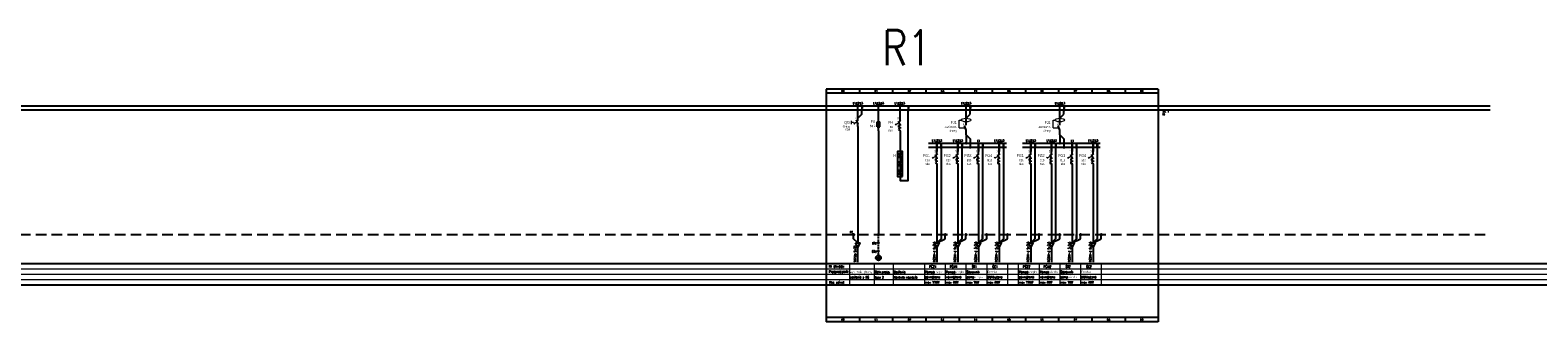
# Model space of a CAD drawing. Header units: millimetres. Extents: x -94648 to 68781, y -29623 to 11990.
# Tile 6 of 181: x -76485 to -58321, y 8481 to 11990. Entities that reach past the tile are written whole.
import ezdxf
from ezdxf.enums import TextEntityAlignment as Align

# ---------------------------------------------------------------- set-up
doc = ezdxf.new("R2010")
doc.units = ezdxf.units.MM
doc.linetypes.add('DASHED', pattern=[19.05, 12.7, -6.35])
doc.layers.add('cienkie', color=3, linetype='Continuous', lineweight=20)
doc.layers.add('TEKST_GRUBY', color=1, linetype='Continuous', lineweight=35)
for name, color, linetype in [('GRUBE', 1, 'Continuous'), ('ODNOŚNIK', 2, 'Continuous'), ('RAMKA', 1, 'Continuous'), ('TEKST_CIENKI', 2, 'Continuous')]:
    doc.layers.add(name, color=color, linetype=linetype)
doc.styles.add('LOGOCAD', font='TXT8')
doc.styles.add('ROMANS', font='romans.shx', dxfattribs={"width": 0.75, "height": 10})
doc.styles.get("Standard").update_dxf_attribs({"font": 'arial.ttf'})

# ---------------------------------------------------------------- blocks, each defined once
blk = doc.blocks.new('PASTYLKA')
at = {"layer": 'ODNOŚNIK'}
blk.add_hatch(color=256, dxfattribs=at).paths.add_polyline_path([(0.8, 0, 1), (-0.8, 0, 1)])
blk.add_circle((0, 0), 0.8, dxfattribs=at)
blk = doc.blocks.new('Pe')
at = {"layer": 'GRUBE'}
for p, q in [((0, 0), (0, -3)), ((-3, -3), (3, -3)), ((1.9, -4.2), (-1.9, -4.2)), ((-0.8, -5.3), (0.8, -5.3))]:
    blk.add_line(p, q, dxfattribs=at)
blk.add_circle((0, -3), 3.03, dxfattribs=at)
at = {"layer": 'GRUBE', "width": 0.7}
blk.add_attdef('TYP', (4.2, -3.9), '', height=2, dxfattribs=at)
blk = doc.blocks.new('FR101-1kr')
at = {"layer": 'cienkie'}
for p, q in [((-7.5, -7), (-7.5, -3)), ((-5, -5), (-4, -7)), ((-4, -7), (-3, -5))]:
    blk.add_line(p, q, dxfattribs=at)
at = {"layer": 'cienkie', "linetype": 'DASHED'}
for p, q in [((-5, -5), (-7.5, -5)), ((-3, -5), (-0.8, -5))]:
    blk.add_line(p, q, dxfattribs=at)
at = {"layer": 'GRUBE'}
for p, q in [((0, -3), (0, 0)), ((-1.9, -2), (0, -7)), ((0, -10), (0, -7))]:
    blk.add_line(p, q, dxfattribs=at)
at = {"layer": 'cienkie', "width": 0.7}
blk.add_attdef('BIEG', (-3.2, -1.2), '', height=2.5, dxfattribs=at)
for tag, p in [('WAR', (-9.2, -14.8)), ('TYP', (-9.2, -11.2))]:
    blk.add_attdef(tag, text='', height=2.5, dxfattribs=at).set_placement(p, align=Align.RIGHT)
at = {"layer": 'GRUBE', "width": 0.7}
blk.add_attdef('OZN', text='', height=3.5, dxfattribs=at).set_placement((-9.5, -6.8), align=Align.RIGHT)
blk = doc.blocks.new('Ochronik3bieg-1kr')
at = {"layer": 'cienkie'}
blk.add_hatch(color=256, dxfattribs=at).paths.add_polyline_path([(-1, -5), (0, -6.8), (1, -5)])
for p, q in [((-1.9, -7.5), (1.9, -7.5)), ((-1.9, -8.4), (1.9, -8.4)), ((-1.9, -9.2), (1.9, -9.2)), ((-1, -5), (1, -5)), ((-1, -5), (0, -6.8)), ((0, -6.8), (1, -5))]:
    blk.add_line(p, q, dxfattribs=at)
at = {"layer": 'GRUBE'}
for p, q in [((0, -5), (0, 0)), ((-1.5, -10.5), (-1.5, -4.5)), ((-1.5, -4.5), (1.5, -4.5)), ((-1.5, -10.5), (1.5, -10.5)), ((0, -15), (0, -10.5)), ((1.5, -10.5), (1.5, -4.5))]:
    blk.add_line(p, q, dxfattribs=at)
at = {"layer": 'cienkie', "width": 0.7}
for tag, p in [('WAR', (-3.5, -14.8)), ('TYP', (-3.7, -10.2))]:
    blk.add_attdef(tag, text='', height=2.5, dxfattribs=at).set_placement(p, align=Align.RIGHT)
at = {"layer": 'GRUBE', "width": 0.7}
blk.add_attdef('OZN', text='', height=3.5, dxfattribs=at).set_placement((-4, -5.8), align=Align.RIGHT)
blk = doc.blocks.new('Lampka')
at = {"layer": 'cienkie'}
for p, q in [((-1.8, -6.8), (1.8, -3.2)), ((-1.8, -3.2), (1.8, -6.8))]:
    blk.add_line(p, q, dxfattribs=at)
at = {"layer": 'GRUBE'}
for p, q in [((0, 0), (0, -2.5)), ((0, -7.5), (0, -10))]:
    blk.add_line(p, q, dxfattribs=at)
blk.add_circle((0, -5), 2.5, dxfattribs=at)
at = {"layer": 'cienkie', "width": 0.7}
for tag, p in [('KON_1', (0.7, -1.2)), ('KON_2', (0.7, -11.2))]:
    blk.add_attdef(tag, p, '', height=2.5, dxfattribs=at)
for tag, p in [('WAR', (-4.3, -15.2)), ('TYP', (-4.3, -11.2))]:
    blk.add_attdef(tag, text='', height=2.5, dxfattribs=at).set_placement(p, align=Align.RIGHT)
at = {"layer": 'GRUBE', "width": 0.7}
blk.add_attdef('OZN', text='', height=3.5, dxfattribs=at).set_placement((-4.7, -6.7), align=Align.RIGHT)
blk = doc.blocks.new('S300')
at = {"layer": 'cienkie'}
for p, q in [((-1, -5.5), (-5.8, -8)), ((-5.8, -8), (-4.7, -6.8)), ((-4.3, -7.7), (-5.8, -8)), ((-5.4, -7.7), (-4.7, -6.8)), ((-5.4, -7.7), (-4.3, -7.7)), ((-5, -7.5), (-4.7, -6.8)), ((-5, -7.5), (-4.3, -7.7)), ((-4.7, -6.8), (-4.3, -7.7))]:
    blk.add_line(p, q, dxfattribs=at)
at = {"layer": 'GRUBE'}
for p, q in [((0, -3.5), (0, 0)), ((0, -7.7), (-1.8, -3.7)), ((0, -8.8), (-1.8, -8.8)), ((-1.8, -8.8), (-1.8, -10.7)), ((-1.8, -10.7), (0, -10.7)), ((0, -12.5), (-0.9, -12.5)), ((0, -14.3), (-0.9, -14.3)), ((0.6, -2.9), (-0.6, -4.1)), ((0.6, -4.1), (-0.6, -2.9)), ((0, -7.7), (0, -8.8)), ((0, -10.7), (0, -12.5)), ((0, -15), (0, -14.3))]:
    blk.add_line(p, q, dxfattribs=at)
for start, end in [(90, 180), (180, 270)]:
    blk.add_arc((-0.9, -13.4), 0.908, start, end, dxfattribs=at)
at = {"layer": 'cienkie', "width": 0.7}
for tag, height, p in [('WAR', 2.5, (-11.4, -11.3)), ('TYP', 2.5, (-11.4, -6.8)), ('BIEG', 2.2, (-2.1, -3.2))]:
    blk.add_attdef(tag, text='', height=height, dxfattribs=at).set_placement(p, align=Align.RIGHT)
at = {"layer": 'GRUBE', "width": 0.7}
blk.add_attdef('OZN', text='', height=3.5, dxfattribs=at).set_placement((-11.2, -1.8), align=Align.RIGHT)
blk = doc.blocks.new('P300')
at = {"layer": 'cienkie', "linetype": 'DASHED'}
for p, q in [((-8.2, -16.5), (-8.2, -7.2)), ((-8.2, -7.2), (-5.7, -7.2)), ((-8.2, -16.5), (-0.9, -16.5))]:
    blk.add_line(p, q, dxfattribs=at)
at = {"layer": 'cienkie'}
blk.add_ellipse((0, -7.2), major_axis=(5.68, 0), ratio=0.385965, dxfattribs=at)
at = {"layer": 'GRUBE'}
for p, q in [((0, -13.5), (0, 0)), ((0, -19.5), (-1.8, -13.7)), ((0, -25), (0, -19.5))]:
    blk.add_line(p, q, dxfattribs=at)
at = {"layer": 'cienkie', "width": 0.7}
for tag, height, p in [('TYP', 2.5, (-11.4, -16.8)), ('BIEG', 2.2, (-2.1, -13.2)), ('WAR', 2.5, (-11.4, -21.3))]:
    blk.add_attdef(tag, text='', height=height, dxfattribs=at).set_placement(p, align=Align.RIGHT)
at = {"layer": 'GRUBE', "width": 0.7}
blk.add_attdef('OZN', text='', height=3.5, dxfattribs=at).set_placement((-11.2, -11.8), align=Align.RIGHT)

msp = doc.modelspace()

# ---------------------------------------------------------------- linework, layer by layer
at = {"layer": 'cienkie'}
for p, q in [((-82894.21505, 9116.89482), (-38894.21505, 9116.89482)), ((-66614.98034, 9180.89488), (-66614.98034, 8927.26453)), ((-66614.98034, 9180.89488), (-66614.98034, 8927.26453)), ((-66614.98034, 9180.89488), (-66614.98034, 8927.26448)), ((-66614.98034, 9180.89488), (-66614.98034, 8927.26453)), ((-66614.98034, 9180.89488), (-66614.98034, 8927.26453)), ((-66614.98034, 9180.89482), (-66614.98034, 8927.26448)), ((-66314.98034, 9180.89488), (-66314.98034, 8927.26453)), ((-66087.11732, 9180.89488), (-66087.11732, 8927.26453)), ((-66087.11732, 9180.89488), (-66087.11732, 8927.26453)), ((-65710.19767, 9180.93913), (-65710.19767, 8927.30873)), ((-65710.19767, 9180.93913), (-65710.19767, 8927.30878)), ((-65710.19767, 9180.93913), (-65710.19767, 8927.30878)), ((-65710.19767, 9180.93913), (-65710.19767, 8927.30873)), ((-65710.19767, 9180.93907), (-65710.19767, 8927.30873)), ((-65710.19767, 9180.89493), (-65710.19767, 8927.26453)), ((-65710.19767, 9180.89493), (-65710.19767, 8927.26459)), ((-65710.19767, 9180.89488), (-65710.19767, 8927.26453)), ((-65710.19767, 9180.89488), (-65710.19767, 8927.26453)), ((-65710.19767, 9180.89488), (-65710.19767, 8927.26453)), ((-65710.19767, 9180.89488), (-65710.19767, 8927.26453)), ((-65710.19767, 9180.89488), (-65710.19767, 8927.26453)), ((-65710.19758, 9180.93907), (-65710.19758, 8927.30873)), ((-65460.19768, 9180.89493), (-65460.19768, 8927.26453)), ((-65460.19759, 9180.89488), (-65460.19759, 8927.26453)), ((-65210.19768, 9180.89493), (-65210.19768, 8927.26453)), ((-64960.19768, 9180.89493), (-64960.19768, 8927.26453)), ((-64710.19768, 9180.89493), (-64710.19768, 8927.26453)), ((-64580.14121, 9180.93913), (-64580.14121, 8927.30873)), ((-64580.14121, 9180.93913), (-64580.14121, 8927.30878)), ((-64580.14121, 9180.93913), (-64580.14121, 8927.30878)), ((-64580.14121, 9180.93913), (-64580.14121, 8927.30873)), ((-64580.14121, 9180.93907), (-64580.14121, 8927.30873)), ((-64580.14121, 9180.89493), (-64580.14121, 8927.26453)), ((-64580.14121, 9180.89493), (-64580.14121, 8927.26459)), ((-64580.14121, 9180.89488), (-64580.14121, 8927.26453)), ((-64580.14121, 9180.89488), (-64580.14121, 8927.26453)), ((-64580.14121, 9180.89488), (-64580.14121, 8927.26453)), ((-64580.14121, 9180.89488), (-64580.14121, 8927.26453)), ((-64580.14121, 9180.89488), (-64580.14121, 8927.26453)), ((-64580.14112, 9180.93907), (-64580.14112, 8927.30873)), ((-64330.14122, 9180.89493), (-64330.14122, 8927.26453)), ((-64330.14113, 9180.89488), (-64330.14113, 8927.26453)), ((-64080.14122, 9180.89493), (-64080.14122, 8927.26453)), ((-63830.14122, 9180.89493), (-63830.14122, 8927.26453)), ((-63580.14122, 9180.89493), (-63580.14122, 8927.26453)), ((-82894.21505, 9052.89482), (-38894.21505, 9052.89482)), ((-82894.21505, 9052.89482), (-38894.21505, 9052.89482)), ((-82894.21505, 8988.89482), (-38894.21505, 8988.89482))]:
    msp.add_line(p, q, dxfattribs=at)
at = {"layer": 'GRUBE'}
for p, q in [((-86894.21505, 11080.89488), (-58894.21505, 11080.89488)), ((-66514.81249, 10930.89493), (-66514.81249, 11080.89493)), ((-66264.81249, 10930.89493), (-66264.81249, 11080.89493)), ((-66005.237, 10930.89493), (-66005.237, 11080.89493)), ((-65210.02975, 10980.89493), (-65210.02975, 11080.89493)), ((-64079.97328, 10980.89493), (-64079.97328, 11080.89493)), ((-86894.21505, 11030.89488), (-58894.21505, 11030.89488)), ((-66464.81249, 10980.89493), (-66514.81249, 10930.89493)), ((-66464.81249, 10980.89493), (-66464.81249, 11030.89493)), ((-65210.02975, 10930.89493), (-65160.02975, 10980.89493)), ((-65160.02975, 10980.89493), (-65160.02975, 11030.89493)), ((-64079.97328, 10930.89493), (-64029.97328, 10980.89493)), ((-64029.97328, 10980.89493), (-64029.97328, 11030.89493)), ((-66514.81249, 10830.89493), (-66514.98043, 9430.89493)), ((-66264.81249, 10780.89493), (-66264.98043, 9530.89493)), ((-66005.237, 10780.89493), (-66005.237, 10530.89493)), ((-65210.02975, 10730.89493), (-65210.02975, 10630.89493)), ((-65210.02975, 10730.89493), (-65160.02975, 10680.89493)), ((-64079.97328, 10730.89493), (-64079.97328, 10630.89493)), ((-64079.97328, 10730.89493), (-64029.97328, 10680.89493)), ((-65660.02975, 10630.89493), (-64721.91024, 10630.89493)), ((-65660.02975, 10580.89493), (-64721.91024, 10580.89493)), ((-65560.02974, 10530.93913), (-65560.02974, 10630.93913)), ((-65560.02974, 10630.93913), (-65560.02974, 10530.93913)), ((-65510.19767, 10580.93913), (-65510.19767, 9480.93913)), ((-65310.02975, 10530.89493), (-65310.02975, 10630.89493)), ((-65310.02975, 10630.89493), (-65310.02975, 10530.89493)), ((-65260.19768, 10580.89493), (-65260.19768, 9480.89493)), ((-65160.02975, 10680.89493), (-65160.02975, 10580.89493)), ((-65060.02975, 10530.89493), (-65060.02975, 10630.89493)), ((-65060.02975, 10630.89493), (-65060.02975, 10530.89493)), ((-65010.02975, 10580.89493), (-65010.19768, 9480.89493)), ((-64810.02975, 10530.89493), (-64810.02975, 10630.89493)), ((-64810.02975, 10630.89493), (-64810.02975, 10530.89493)), ((-64760.19768, 10580.89493), (-64760.19768, 9480.89493)), ((-64529.97328, 10630.89493), (-63591.85378, 10630.89493)), ((-64529.97328, 10580.89493), (-63591.85378, 10580.89493)), ((-64429.97327, 10530.93913), (-64429.97327, 10630.93913)), ((-64429.97327, 10630.93913), (-64429.97327, 10530.93913)), ((-64380.14121, 10580.93913), (-64380.14121, 9480.93913)), ((-64179.97328, 10530.89493), (-64179.97328, 10630.89493)), ((-64179.97328, 10630.89493), (-64179.97328, 10530.89493)), ((-64130.14122, 10580.89493), (-64130.14122, 9480.89493)), ((-64029.97328, 10680.89493), (-64029.97328, 10580.89493)), ((-63929.97328, 10530.89493), (-63929.97328, 10630.89493)), ((-63929.97328, 10630.89493), (-63929.97328, 10530.89493)), ((-63879.97328, 10580.89493), (-63880.14122, 9480.89493)), ((-63679.97328, 10530.89493), (-63679.97328, 10630.89493)), ((-63679.97328, 10630.89493), (-63679.97328, 10530.89493)), ((-63630.14122, 10580.89493), (-63630.14122, 9480.89493)), ((-65560.02974, 10380.93913), (-65560.19767, 9430.93913)), ((-65310.02975, 10380.89493), (-65310.19768, 9430.89493)), ((-65060.02975, 10380.89493), (-65060.19768, 9430.89493)), ((-64810.02975, 10380.89493), (-64810.19768, 9430.89493)), ((-64429.97327, 10380.93913), (-64430.14121, 9430.93913)), ((-64179.97328, 10380.89493), (-64180.14122, 9430.89493)), ((-63929.97328, 10380.89493), (-63930.14122, 9430.89493)), ((-63679.97328, 10380.89493), (-63680.14122, 9430.89493)), ((-66564.98043, 9480.89493), (-66564.98043, 9530.89493)), ((-66514.98043, 9430.89493), (-66564.98043, 9480.89493)), ((-65510.19767, 9480.93913), (-65560.19767, 9430.93913)), ((-65560.19767, 9430.93913), (-65460.19767, 9480.93913)), ((-65460.19767, 9480.93913), (-65460.19767, 9530.93913)), ((-65260.19768, 9480.89493), (-65310.19768, 9430.89493)), ((-65310.19768, 9430.89493), (-65210.19768, 9480.89493)), ((-65210.19768, 9480.89493), (-65210.19768, 9530.89493)), ((-65010.19768, 9480.89493), (-65060.19768, 9430.89493)), ((-65060.19768, 9430.89493), (-64960.19768, 9480.89493)), ((-65010.19768, 9480.89493), (-65010.19768, 9530.89493)), ((-64960.19768, 9480.89493), (-64960.19768, 9530.89493)), ((-64760.19768, 9480.89493), (-64810.19768, 9430.89493)), ((-64810.19768, 9430.89493), (-64710.19768, 9480.89493)), ((-64710.19768, 9480.89493), (-64710.19768, 9530.89493)), ((-64380.14121, 9480.93913), (-64430.14121, 9430.93913)), ((-64430.14121, 9430.93913), (-64330.14121, 9480.93913)), ((-64330.14121, 9480.93913), (-64330.14121, 9530.93913)), ((-64130.14122, 9480.89493), (-64180.14122, 9430.89493)), ((-64180.14122, 9430.89493), (-64080.14122, 9480.89493)), ((-64080.14122, 9480.89493), (-64080.14122, 9530.89493)), ((-63880.14122, 9480.89493), (-63930.14122, 9430.89493)), ((-63930.14122, 9430.89493), (-63830.14122, 9480.89493)), ((-63880.14122, 9480.89493), (-63880.14122, 9530.89493)), ((-63830.14122, 9480.89493), (-63830.14122, 9530.89493)), ((-63630.14122, 9480.89493), (-63680.14122, 9430.89493)), ((-63680.14122, 9430.89493), (-63580.14122, 9480.89493)), ((-63580.14122, 9480.89493), (-63580.14122, 9530.89493)), ((-66514.98043, 9197.79105), (-66514.98043, 9380.89493)), ((-65560.19767, 9380.93913), (-65560.19767, 9197.83524)), ((-65310.19768, 9380.89493), (-65310.19768, 9197.79105)), ((-65060.19768, 9380.89493), (-65060.19768, 9197.79105)), ((-64810.19768, 9380.89493), (-64810.19768, 9197.79105)), ((-64430.14121, 9380.93913), (-64430.14121, 9197.83524)), ((-64180.14122, 9380.89493), (-64180.14122, 9197.79105)), ((-63930.14122, 9380.89493), (-63930.14122, 9197.79105)), ((-63680.14122, 9380.89493), (-63680.14122, 9197.79105)), ((-82894.21505, 9180.89482), (-38894.21505, 9180.89482)), ((-86894.21505, 8927.26448), (-38894.21505, 8927.26448))]:
    msp.add_line(p, q, dxfattribs=at)
at = {"layer": 'GRUBE', "linetype": 'DASHED', "ltscale": 10}
msp.add_line((-86894.21505, 9530.89488), (-58894.21505, 9530.89488), dxfattribs=at)
at = {"layer": 'GRUBE', "linetype": 'DASHED'}
msp.add_line((-66264.98043, 9280.89493), (-66264.98043, 9530.89493), dxfattribs=at)
at = {"layer": 'GRUBE'}
for points in [[(-66005.237, 10230.89493), (-66005.237, 10180.89493), (-65905.237, 10180.89493), (-65905.237, 11030.89493)], [(-66539.98043, 9430.89493), (-66489.98043, 9430.89493), (-66514.98043, 9380.89493), (-66539.98043, 9430.89493)], [(-65585.19767, 9430.93913), (-65535.19767, 9430.93913), (-65560.19767, 9380.93913), (-65585.19767, 9430.93913)], [(-65335.19768, 9430.89493), (-65285.19768, 9430.89493), (-65310.19768, 9380.89493), (-65335.19768, 9430.89493)], [(-65085.19768, 9430.89493), (-65035.19768, 9430.89493), (-65060.19768, 9380.89493), (-65085.19768, 9430.89493)], [(-64835.19768, 9430.89493), (-64785.19768, 9430.89493), (-64810.19768, 9380.89493), (-64835.19768, 9430.89493)], [(-64455.14121, 9430.93913), (-64405.14121, 9430.93913), (-64430.14121, 9380.93913), (-64455.14121, 9430.93913)], [(-64205.14122, 9430.89493), (-64155.14122, 9430.89493), (-64180.14122, 9380.89493), (-64205.14122, 9430.89493)], [(-63955.14122, 9430.89493), (-63905.14122, 9430.89493), (-63930.14122, 9380.89493), (-63955.14122, 9430.89493)], [(-63705.14122, 9430.89493), (-63655.14122, 9430.89493), (-63680.14122, 9380.89493), (-63705.14122, 9430.89493)]]:
    msp.add_lwpolyline(points, dxfattribs=at)
at = {"layer": 'RAMKA', "ltscale": 5}
for p, q in [((-62894.21505, 11280.89488), (-66894.21505, 11280.89488)), ((-66894.21505, 11280.89488), (-66894.21505, 11230.89488)), ((-66494.21505, 11280.89488), (-66494.21505, 11230.89488)), ((-66094.21505, 11280.89488), (-66094.21505, 11230.89488)), ((-65694.21505, 11280.89488), (-65694.21505, 11230.89488)), ((-65294.21505, 11280.89488), (-65294.21505, 11230.89488)), ((-65294.21505, 11280.89488), (-65294.21505, 11230.89488)), ((-64894.21505, 11280.89488), (-64894.21505, 11230.89488)), ((-64494.21505, 11280.89488), (-64494.21505, 11230.89488)), ((-64094.21505, 11280.89488), (-64094.21505, 11230.89488)), ((-63694.21505, 11280.89488), (-63694.21505, 11230.89488)), ((-63294.21505, 11280.89488), (-63294.21505, 11230.89488)), ((-62894.21505, 11280.89488), (-62894.21505, 11230.89488)), ((-62894.21505, 11230.89488), (-66894.21505, 11230.89488)), ((-66894.21505, 11230.89488), (-66894.21505, 8530.89488)), ((-62894.21505, 11230.89488), (-62894.21505, 8530.89488)), ((-62894.21505, 8530.89488), (-66894.21505, 8530.89488)), ((-66894.21505, 8530.89488), (-66894.21505, 8480.89488)), ((-62894.21505, 8480.89488), (-66894.21505, 8480.89488)), ((-66494.21505, 8530.89488), (-66494.21505, 8480.89488)), ((-66094.21505, 8530.89488), (-66094.21505, 8480.89488)), ((-65694.21505, 8530.89488), (-65694.21505, 8480.89488)), ((-65294.21505, 8530.89488), (-65294.21505, 8480.89488)), ((-65294.21505, 8530.89488), (-65294.21505, 8480.89488)), ((-64894.21505, 8530.89488), (-64894.21505, 8480.89488)), ((-64494.21505, 8530.89488), (-64494.21505, 8480.89488)), ((-64094.21505, 8530.89488), (-64094.21505, 8480.89488)), ((-63694.21505, 8530.89488), (-63694.21505, 8480.89488)), ((-63294.21505, 8530.89488), (-63294.21505, 8480.89488)), ((-62894.21505, 8530.89488), (-62894.21505, 8480.89488))]:
    msp.add_line(p, q, dxfattribs=at)
at = {"layer": 'RAMKA'}
for q in [(-62815.23728, 10988.65945), (-62815.23728, 10973.1303)]:
    msp.add_line((-62844.21505, 10980.89488), q, dxfattribs=at)
at = {"layer": 'TEKST_CIENKI'}
msp.add_lwpolyline([(-65975.237, 10230.89493), (-65975.237, 10530.89493), (-66035.237, 10530.89493), (-66035.237, 10230.89493)], close=True, dxfattribs=at)

# ---------------------------------------------------------------- block references
at = {"layer": 'GRUBE', "xscale": 10, "yscale": 10, "zscale": 10}
for name, p in [('PASTYLKA', (-66514.81249, 11080.89493)), ('PASTYLKA', (-66264.81249, 11080.89493)), ('PASTYLKA', (-66005.237, 11080.89493)), ('PASTYLKA', (-65210.02975, 11080.89493)), ('PASTYLKA', (-64079.97328, 11080.89493)), ('PASTYLKA', (-66464.81249, 11030.89493)), ('PASTYLKA', (-65905.237, 11030.89493)), ('PASTYLKA', (-65160.02975, 11030.89493)), ('PASTYLKA', (-64029.97328, 11030.89493)), ('PASTYLKA', (-65560.02974, 10630.93913)), ('PASTYLKA', (-65510.02974, 10580.93913)), ('PASTYLKA', (-65310.02975, 10630.89493)), ('PASTYLKA', (-65260.02975, 10580.89493)), ('PASTYLKA', (-65210.02975, 10630.89493)), ('PASTYLKA', (-65160.02975, 10580.89493)), ('PASTYLKA', (-65060.02975, 10630.89493)), ('PASTYLKA', (-65010.02975, 10580.89493)), ('PASTYLKA', (-64810.02975, 10630.89493)), ('PASTYLKA', (-64760.02975, 10580.89493)), ('PASTYLKA', (-64429.97327, 10630.93913)), ('PASTYLKA', (-64379.97327, 10580.93913)), ('PASTYLKA', (-64179.97328, 10630.89493)), ('PASTYLKA', (-64129.97328, 10580.89493)), ('PASTYLKA', (-64079.97328, 10630.89493)), ('PASTYLKA', (-64029.97328, 10580.89493)), ('PASTYLKA', (-63929.97328, 10630.89493)), ('PASTYLKA', (-63879.97328, 10580.89493)), ('PASTYLKA', (-63679.97328, 10630.89493)), ('PASTYLKA', (-63629.97328, 10580.89493)), ('Lampka', (-66005.237, 10430.89493)), ('Lampka', (-66005.237, 10330.89493)), ('PASTYLKA', (-66564.98043, 9530.89493)), ('PASTYLKA', (-66264.98043, 9530.89493)), ('PASTYLKA', (-66264.98043, 9530.89493)), ('PASTYLKA', (-65460.19767, 9530.93913)), ('PASTYLKA', (-65210.19768, 9530.89493)), ('PASTYLKA', (-64960.19768, 9530.89493)), ('PASTYLKA', (-64710.19768, 9530.89493)), ('PASTYLKA', (-64330.14121, 9530.93913)), ('PASTYLKA', (-64080.14122, 9530.89493)), ('PASTYLKA', (-63830.14122, 9530.89493)), ('PASTYLKA', (-63580.14122, 9530.89493)), ('Pe', (-66264.98043, 9280.89493)), ('PASTYLKA', (-66264.98043, 9430.89493)), ('PASTYLKA', (-66264.98043, 9430.89493)), ('PASTYLKA', (-66264.98043, 9330.89493)), ('PASTYLKA', (-66264.98043, 9330.89493))]:
    msp.add_blockref(name, p, dxfattribs=at)
for name, p, values in [('FR101-1kr', (-66514.81249, 10930.89493), {'BIEG': '4', 'OZN': 'QG', 'WAR': '63A', 'TYP': '4 bieg.'}), ('Ochronik3bieg-1kr', (-66264.81249, 10930.89493), {'TYP': 'typ 2', 'OZN': 'FV'}), ('P300', (-65210.02975, 10980.89493), {'BIEG': '4', 'TYP': '40A/30mA', 'WAR': '4-bieg', 'OZN': 'FJ1'}), ('P300', (-64079.97328, 10980.89493), {'BIEG': '4', 'TYP': '40A/30mA', 'WAR': '4-bieg', 'OZN': 'FJ1'})]:
    msp.add_blockref(name, p, dxfattribs=at).add_auto_attribs(values)
at = {"layer": 'GRUBE'}
ref = msp.add_blockref('S300', (-66005.237, 10930.89493), dxfattribs=dict(at, xscale=10, yscale=10, zscale=10))
ref.add_attrib('WAR', '6kA', dxfattribs={"layer": 'cienkie', "height": 25, "width": 0.7}).set_placement((-66091.437, 10768.39493), align=Align.RIGHT)
ref.add_attrib('TYP', 'B6', dxfattribs={"layer": 'cienkie', "height": 25, "width": 0.7}).set_placement((-66091.437, 10813.39493), align=Align.RIGHT)
ref.add_attrib('OZN', 'FH', dxfattribs={"height": 35, "width": 0.7}).set_placement((-66090.037, 10863.39493), align=Align.RIGHT)
ref.add_attrib('BIEGUNY', '3', dxfattribs={"layer": 'cienkie', "height": 25, "width": 0.7}).set_placement((-66020.74195, 10918.39493), align=Align.RIGHT)
ref = msp.add_blockref('S300', (-65560.02974, 10530.93913), dxfattribs=dict(at, xscale=10, yscale=10, zscale=10))
ref.add_attrib('WAR', '6kA', dxfattribs={"layer": 'cienkie', "height": 25, "width": 0.7}).set_placement((-65646.22974, 10368.43913), align=Align.RIGHT)
ref.add_attrib('TYP', 'C16', dxfattribs={"layer": 'cienkie', "height": 25, "width": 0.7}).set_placement((-65646.22974, 10413.43913), align=Align.RIGHT)
ref.add_attrib('OZN', 'FG1', dxfattribs={"height": 35, "width": 0.7}).set_placement((-65644.82974, 10463.43913), align=Align.RIGHT)
ref.add_attrib('BIEGUNY', '3', dxfattribs={"layer": 'cienkie', "height": 25, "width": 0.7}).set_placement((-65575.53469, 10518.43913), align=Align.RIGHT)
ref = msp.add_blockref('S300', (-65310.02975, 10530.89493), dxfattribs=dict(at, xscale=10, yscale=10, zscale=10))
ref.add_attrib('WAR', '6kA', dxfattribs={"layer": 'cienkie', "height": 25, "width": 0.7}).set_placement((-65396.22975, 10368.39493), align=Align.RIGHT)
ref.add_attrib('TYP', 'C10', dxfattribs={"layer": 'cienkie', "height": 25, "width": 0.7}).set_placement((-65396.22975, 10413.39493), align=Align.RIGHT)
ref.add_attrib('OZN', 'FG2', dxfattribs={"height": 35, "width": 0.7}).set_placement((-65394.82975, 10463.39493), align=Align.RIGHT)
ref.add_attrib('BIEGUNY', '3', dxfattribs={"layer": 'cienkie', "height": 25, "width": 0.7}).set_placement((-65325.5347, 10518.39493), align=Align.RIGHT)
ref = msp.add_blockref('S300', (-65060.02975, 10530.89493), dxfattribs=dict(at, xscale=10, yscale=10, zscale=10))
ref.add_attrib('WAR', '6kA', dxfattribs={"layer": 'cienkie', "height": 25, "width": 0.7}).set_placement((-65146.22975, 10368.39493), align=Align.RIGHT)
ref.add_attrib('TYP', 'B16', dxfattribs={"layer": 'cienkie', "height": 25, "width": 0.7}).set_placement((-65146.22975, 10413.39493), align=Align.RIGHT)
ref.add_attrib('OZN', 'FG3', dxfattribs={"height": 35, "width": 0.7}).set_placement((-65144.82975, 10463.39493), align=Align.RIGHT)
ref.add_attrib('BIEGUNY', '1', dxfattribs={"layer": 'cienkie', "height": 25, "width": 0.7}).set_placement((-65075.5347, 10518.39493), align=Align.RIGHT)
ref = msp.add_blockref('S300', (-64810.02975, 10530.89493), dxfattribs=dict(at, xscale=10, yscale=10, zscale=10))
ref.add_attrib('WAR', '6kA', dxfattribs={"layer": 'cienkie', "height": 25, "width": 0.7}).set_placement((-64896.22975, 10368.39493), align=Align.RIGHT)
ref.add_attrib('TYP', 'B10', dxfattribs={"layer": 'cienkie', "height": 25, "width": 0.7}).set_placement((-64896.22975, 10413.39493), align=Align.RIGHT)
ref.add_attrib('OZN', 'FG4', dxfattribs={"height": 35, "width": 0.7}).set_placement((-64894.82975, 10463.39493), align=Align.RIGHT)
ref.add_attrib('BIEGUNY', '3', dxfattribs={"layer": 'cienkie', "height": 25, "width": 0.7}).set_placement((-64825.5347, 10518.39493), align=Align.RIGHT)
ref = msp.add_blockref('S300', (-64429.97327, 10530.93913), dxfattribs=dict(at, xscale=10, yscale=10, zscale=10))
ref.add_attrib('WAR', '6kA', dxfattribs={"layer": 'cienkie', "height": 25, "width": 0.7}).set_placement((-64516.17327, 10368.43913), align=Align.RIGHT)
ref.add_attrib('TYP', 'C16', dxfattribs={"layer": 'cienkie', "height": 25, "width": 0.7}).set_placement((-64516.17327, 10413.43913), align=Align.RIGHT)
ref.add_attrib('OZN', 'FG1', dxfattribs={"height": 35, "width": 0.7}).set_placement((-64514.77327, 10463.43913), align=Align.RIGHT)
ref.add_attrib('BIEGUNY', '3', dxfattribs={"layer": 'cienkie', "height": 25, "width": 0.7}).set_placement((-64445.47823, 10518.43913), align=Align.RIGHT)
ref = msp.add_blockref('S300', (-64179.97328, 10530.89493), dxfattribs=dict(at, xscale=10, yscale=10, zscale=10))
ref.add_attrib('WAR', '6kA', dxfattribs={"layer": 'cienkie', "height": 25, "width": 0.7}).set_placement((-64266.17328, 10368.39493), align=Align.RIGHT)
ref.add_attrib('TYP', 'C10', dxfattribs={"layer": 'cienkie', "height": 25, "width": 0.7}).set_placement((-64266.17328, 10413.39493), align=Align.RIGHT)
ref.add_attrib('OZN', 'FG2', dxfattribs={"height": 35, "width": 0.7}).set_placement((-64264.77328, 10463.39493), align=Align.RIGHT)
ref.add_attrib('BIEGUNY', '3', dxfattribs={"layer": 'cienkie', "height": 25, "width": 0.7}).set_placement((-64195.47823, 10518.39493), align=Align.RIGHT)
ref = msp.add_blockref('S300', (-63929.97328, 10530.89493), dxfattribs=dict(at, xscale=10, yscale=10, zscale=10))
ref.add_attrib('WAR', '6kA', dxfattribs={"layer": 'cienkie', "height": 25, "width": 0.7}).set_placement((-64016.17328, 10368.39493), align=Align.RIGHT)
ref.add_attrib('TYP', 'B16', dxfattribs={"layer": 'cienkie', "height": 25, "width": 0.7}).set_placement((-64016.17328, 10413.39493), align=Align.RIGHT)
ref.add_attrib('OZN', 'FG3', dxfattribs={"height": 35, "width": 0.7}).set_placement((-64014.77328, 10463.39493), align=Align.RIGHT)
ref.add_attrib('BIEGUNY', '1', dxfattribs={"layer": 'cienkie', "height": 25, "width": 0.7}).set_placement((-63945.47823, 10518.39493), align=Align.RIGHT)
ref = msp.add_blockref('S300', (-63679.97328, 10530.89493), dxfattribs=dict(at, xscale=10, yscale=10, zscale=10))
ref.add_attrib('WAR', '6kA', dxfattribs={"layer": 'cienkie', "height": 25, "width": 0.7}).set_placement((-63766.17328, 10368.39493), align=Align.RIGHT)
ref.add_attrib('TYP', 'B10', dxfattribs={"layer": 'cienkie', "height": 25, "width": 0.7}).set_placement((-63766.17328, 10413.39493), align=Align.RIGHT)
ref.add_attrib('OZN', 'FG4', dxfattribs={"height": 35, "width": 0.7}).set_placement((-63764.77328, 10463.39493), align=Align.RIGHT)
ref.add_attrib('BIEGUNY', '3', dxfattribs={"layer": 'cienkie', "height": 25, "width": 0.7}).set_placement((-63695.47823, 10518.39493), align=Align.RIGHT)
ref = msp.add_blockref('Lampka', (-66005.237, 10530.89493), dxfattribs=dict(at, xscale=10, yscale=10, zscale=10))
ref.add_attrib('OZN', 'H', dxfattribs={"height": 35, "width": 0.7}).set_placement((-66052.3989, 10463.99123), align=Align.RIGHT)

# ---------------------------------------------------------------- texts
at = {"layer": 'RAMKA', "style": 'ROMANS', "width": 0.8}
for s, p in [('6', (-66704.21505, 11248.09079)), ('0', (-66684.21505, 11248.09079)), ('6', (-66304.21505, 11248.09079)), ('1', (-66284.21505, 11248.09079)), ('6', (-65904.21505, 11248.09079)), ('2', (-65884.21505, 11248.09079)), ('6', (-65504.21505, 11248.09079)), ('3', (-65484.21505, 11248.09079)), ('6', (-65104.21505, 11248.09079)), ('4', (-65084.21505, 11248.09079)), ('6', (-64704.21505, 11248.09079)), ('5', (-64684.21505, 11248.09079)), ('6', (-64304.21505, 11248.09079)), ('6', (-64284.21505, 11248.09079)), ('6', (-63904.21505, 11248.09079)), ('7', (-63884.21505, 11248.09079)), ('6', (-63504.21505, 11248.09079)), ('8', (-63484.21505, 11248.09079)), ('6', (-63104.21505, 11248.09079)), ('9', (-63084.21505, 11248.09079)), ('Ark. 1', (-62803.91739, 10998.09079)), ('6', (-66704.21505, 8498.09079)), ('0', (-66684.21505, 8498.09079)), ('6', (-66304.21505, 8498.09079)), ('1', (-66284.21505, 8498.09079)), ('6', (-65904.21505, 8498.09079)), ('2', (-65884.21505, 8498.09079)), ('6', (-65504.21505, 8498.09079)), ('3', (-65484.21505, 8498.09079)), ('6', (-65104.21505, 8498.09079)), ('4', (-65084.21505, 8498.09079)), ('6', (-64704.21505, 8498.09079)), ('5', (-64684.21505, 8498.09079)), ('6', (-64304.21505, 8498.09079)), ('6', (-64284.21505, 8498.09079)), ('6', (-63904.21505, 8498.09079)), ('7', (-63884.21505, 8498.09079)), ('6', (-63504.21505, 8498.09079)), ('8', (-63484.21505, 8498.09079)), ('6', (-63104.21505, 8498.09079)), ('9', (-63084.21505, 8498.09079))]:
    msp.add_text(s, height=20, dxfattribs=at).set_placement(p, align=Align.CENTER)
at = {"layer": 'TEKST_CIENKI', "style": 'LOGOCAD', "width": 0.8}
for s, p in [('YKYżo 5x35', (-66534.24725, 9201.18592)), ('N2XH-J 5x2,5', (-65579.4645, 9201.23011)), ('N2XH-J 5x2,5', (-65329.46451, 9201.18592)), ('N2XH-J 3x2,5', (-65079.46451, 9201.18592)), ('N2XH-J 5x2,5', (-64829.46451, 9201.18592)), ('N2XH-J 5x2,5', (-64449.40803, 9201.23011)), ('N2XH-J 5x2,5', (-64199.40804, 9201.18592)), ('N2XH-J 3x2,5', (-63949.40804, 9201.18592)), ('N2XH-J 5x2,5', (-63699.40804, 9201.18592))]:
    msp.add_text(s, height=28, rotation=90, dxfattribs=at).set_placement(p)
at = {"layer": 'TEKST_CIENKI', "style": 'ROMANS', "width": 0.7}
for s, p in [('wyłacznik główny', (-66607.13411, 9066.75277)), ('Ochr.przep.', (-66307.13411, 9066.75277)), ('Zasilanie', (-66079.27109, 9065.56794)), ('Pompa ciepła', (-65702.35136, 9066.79696)), ('Pompa ciepła', (-65452.35137, 9066.75277)), ('Sterownik', (-65202.35137, 9066.75277)), ('Grzałka', (-64952.35137, 9066.75277)), ('Pompa ciepła', (-64572.29489, 9066.79696)), ('Pompa ciepła', (-64322.2949, 9066.75277)), ('Sterownik', (-64072.2949, 9066.75277)), ('Grzałka', (-63822.2949, 9066.75277)), ('zasilanie z RG', (-66607.13411, 9003.9376)), ('typu 2', (-66307.13411, 9003.9376)), ('Kontrola napięcia', (-66079.27109, 9002.75277)), ('zewnętrzna', (-65702.35142, 9006.35151)), ('max 11kW', (-65702.35136, 8941.16662)), ('wewnętrzna', (-65452.35143, 9006.30731)), ('max 4kW', (-65452.35137, 8941.12243)), ('pomp ciepła', (-65202.35143, 9006.30731)), ('max 1kW', (-65202.35137, 8941.12243)), ('elektryczna', (-64952.35143, 9006.30731)), ('max 4kW', (-64952.35137, 8941.12243)), ('zewnętrzna', (-64572.29496, 9006.35151)), ('max 11kW', (-64572.29489, 8941.16662)), ('wewnętrzna', (-64322.29496, 9006.30731)), ('max 4kW', (-64322.2949, 8941.12243)), ('pomp ciepła', (-64072.29496, 9006.30731)), ('max 1kW', (-64072.2949, 8941.12243)), ('elektryczna', (-63822.29496, 9006.30731)), ('max 4kW', (-63822.2949, 8941.12243))]:
    msp.add_text(s, height=28, dxfattribs=at).set_placement(p)
at = {"layer": 'TEKST_GRUBY', "style": 'LOGOCAD', "width": 0.8}
for s, height, p in [('R1', 420, (-66218.90143, 11570.02095)), ('Nr obwodu', 28, (-66861.40128, 9135.49203)), ('Przeznaczenie', 28, (-66861.40128, 9071.49203)), ('Moc zainst.', 28, (-66860.40128, 8941.12237))]:
    msp.add_text(s, height=height, dxfattribs=at).set_placement(p)
at = {"layer": 'TEKST_GRUBY', "style": 'LOGOCAD'}
for s, width, p in [('L1,L2.L3', 0.7, (-66514.64456, 11108.6983)), ('L1,L2,L3', 0.8, (-66264.64456, 11108.6983)), ('L1,L2,L3', 0.7, (-66009.18937, 11108.6983)), ('L1,L2,L3', 0.7, (-65209.86181, 11108.6983)), ('L1,L2,L3', 0.7, (-64079.80535, 11108.6983)), ('N', 0.7, (-66464.64456, 11058.6983)), ('N', 0.7, (-65905.06907, 11058.6983)), ('N', 0.7, (-65159.86181, 11058.6983)), ('N', 0.7, (-64029.80535, 11058.6983)), ('L1,L2,L3', 0.7, (-65559.86181, 10658.74249)), ('N', 0.7, (-65509.86181, 10608.74249)), ('L1,L2,L3', 0.7, (-65309.86181, 10658.6983)), ('N', 0.7, (-65259.86181, 10608.6983)), ('L1', 0.7, (-65059.86181, 10658.6983)), ('N', 0.7, (-65009.86181, 10608.6983)), ('L1,L2,L3', 0.7, (-64809.86181, 10658.6983)), ('N', 0.7, (-64759.86181, 10608.6983)), ('L1,L2,L3', 0.7, (-64429.80534, 10658.74249)), ('N', 0.7, (-64379.80534, 10608.74249)), ('L1,L2,L3', 0.7, (-64179.80535, 10658.6983)), ('N', 0.7, (-64129.80535, 10608.6983)), ('L1', 0.7, (-63929.80535, 10658.6983)), ('N', 0.7, (-63879.80535, 10608.6983)), ('L1,L2,L3', 0.7, (-63679.80535, 10658.6983)), ('N', 0.7, (-63629.80535, 10608.6983)), ('PE', 0.7, (-66591.38049, 9558.69824)), ('GSU', 0.7, (-66314.81249, 9327.0089)), ('LSU', 0.7, (-66314.81249, 9427.0089))]:
    msp.add_text(s, height=25, dxfattribs=dict(at, width=width)).set_placement(p, align=Align.MIDDLE)
at = {"layer": 'TEKST_GRUBY', "style": 'LOGOCAD', "width": 0.8}
for s, p in [('PCZ1', (-65610.4033, 9131.98179)), ('PCW1', (-65360.40331, 9131.9376)), ('ST1', (-65110.40331, 9131.9376)), ('GE1', (-64860.40331, 9131.9376)), ('PCZ2', (-64480.34684, 9131.98179)), ('PCW2', (-64230.34684, 9131.9376)), ('ST2', (-63980.34684, 9131.9376)), ('GE2', (-63730.34684, 9131.9376))]:
    msp.add_text(s, height=28, dxfattribs=at).set_placement(p, align=Align.CENTER)

doc.saveas('drawing.dxf')
